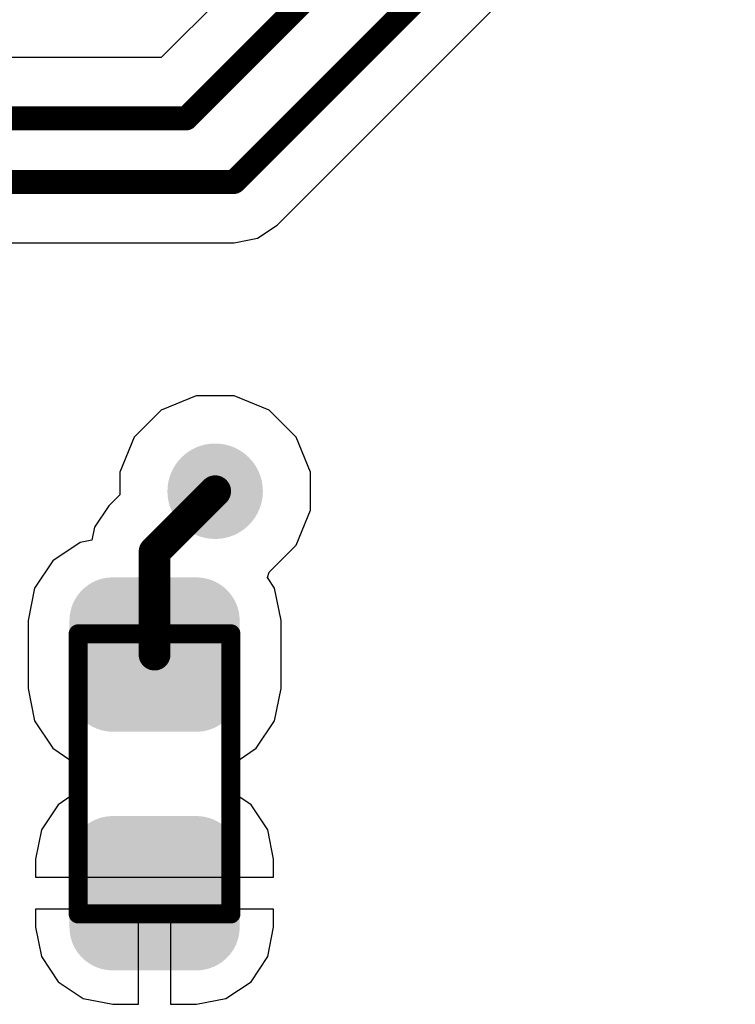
# Model space of a CAD drawing. Header units: inches. Extents: x 0 to 41, y 0 to 25.4.
# Tile 2 of 11: x 7.4 to 11.9, y 11.2 to 17.4. Entities that reach past the tile are written whole.
import ezdxf

# ---------------------------------------------------------------- set-up
doc = ezdxf.new("R2010")
doc.units = ezdxf.units.IN
for name, color, linetype in [('BOTTOM', 5, 'Continuous'), ('TOP', 1, 'Continuous'), ('Top Assembly', 56, 'Continuous'), ('Top Solder', 216, 'Continuous'), ('Via Holes', 16, 'Continuous')]:
    doc.layers.add(name, color=color, linetype=linetype)

# ---------------------------------------------------------------- blocks, each defined once
blk = doc.blocks.new('CAP_0603_2374')
at = {"layer": 'TOP'}
h = blk.add_hatch(color=1, dxfattribs=at)
edge = h.paths.add_edge_path()
edge.add_arc((-0.53685186, -0.2631490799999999), 0.22185122, 270, 360)
edge.add_line((-0.3150006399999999, -0.2631490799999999), (-0.3150006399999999, 0.26314908))
edge.add_arc((-0.53685186, 0.26314908), 0.22185122, 0, 90)
edge.add_line((-0.53685186, 0.4850003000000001), (-0.9631502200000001, 0.4850002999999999))
edge.add_arc((-0.9631502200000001, 0.2631490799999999), 0.22185122, 90, 180)
edge.add_line((-1.18500144, 0.2631490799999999), (-1.18500144, -0.26314908))
edge.add_arc((-0.9631502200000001, -0.26314908), 0.22185122, 180, 270)
edge.add_line((-0.9631502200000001, -0.4850003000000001), (-0.53685186, -0.4850002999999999))
h = blk.add_hatch(color=1, dxfattribs=at)
edge = h.paths.add_edge_path()
edge.add_arc((0.53685186, 0.26314908), 0.22185122, 90, 180)
edge.add_line((0.3150006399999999, 0.26314908), (0.3150006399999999, -0.26314908))
edge.add_arc((0.53685186, -0.26314908), 0.22185122, 180, 270)
edge.add_line((0.53685186, -0.4850002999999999), (0.9631502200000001, -0.4850002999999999))
edge.add_arc((0.9631502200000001, -0.26314908), 0.22185122, 270, 360)
edge.add_line((1.18500144, -0.26314908), (1.18500144, 0.26314908))
edge.add_arc((0.9631502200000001, 0.26314908), 0.22185122, 0, 90)
edge.add_line((0.9631502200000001, 0.4850002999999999), (0.53685186, 0.4850002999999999))
at = {"layer": 'Top Solder'}
h = blk.add_hatch(color=216, dxfattribs=at)
edge = h.paths.add_edge_path()
edge.add_arc((-0.53685186, -0.2631490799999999), 0.27185112, 270, 360)
edge.add_line((-0.26500074, -0.2631490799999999), (-0.26500074, 0.26314908))
edge.add_arc((-0.53685186, 0.26314908), 0.27185112, 0, 90)
edge.add_line((-0.53685186, 0.5350002), (-0.9631502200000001, 0.5350001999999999))
edge.add_arc((-0.9631502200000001, 0.2631490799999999), 0.27185112, 90, 180)
edge.add_line((-1.23500134, 0.26314908), (-1.23500134, -0.26314908))
edge.add_arc((-0.9631502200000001, -0.26314908), 0.27185112, 180, 270)
edge.add_line((-0.9631502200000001, -0.5350002), (-0.53685186, -0.5350001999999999))
h = blk.add_hatch(color=216, dxfattribs=at)
edge = h.paths.add_edge_path()
edge.add_arc((0.53685186, 0.26314908), 0.27185112, 90, 180)
edge.add_line((0.26500074, 0.26314908), (0.26500074, -0.2631490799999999))
edge.add_arc((0.53685186, -0.26314908), 0.27185112, 180, 270)
edge.add_line((0.53685186, -0.5350002), (0.9631502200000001, -0.5350002))
edge.add_arc((0.9631502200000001, -0.26314908), 0.27185112, 270, 360)
edge.add_line((1.23500134, -0.26314908), (1.23500134, 0.26314908))
edge.add_arc((0.9631502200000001, 0.26314908), 0.27185112, 0, 90)
edge.add_line((0.9631502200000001, 0.5350002), (0.53685186, 0.5350002))
at = {"layer": 'Top Assembly', "const_width": 0.11999976}
for points in [[(-0.88000078, -0.47999904), (-0.88000078, 0.47999904)], [(0.88000078, 0.47999904), (-0.88000078, 0.47999904)], [(0.88000078, -0.47999904), (0.88000078, 0.47999904)], [(0.88000078, -0.47999904), (-0.88000078, -0.47999904)]]:
    blk.add_lwpolyline(points, dxfattribs=at)
at = {"layer": 'Top Assembly', "const_width": 0.05999988}
for points in [[(-0.9100007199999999, 0.47999904, 1), (-0.8500008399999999, 0.47999904, 1)], [(-0.9100007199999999, 0.47999904, 1), (-0.8500008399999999, 0.47999904, 1)], [(0.8500008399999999, 0.47999904, 1), (0.9100007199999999, 0.47999904, 1)], [(0.8500008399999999, 0.47999904, 1), (0.9100007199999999, 0.47999904, 1)], [(-0.9100007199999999, -0.47999904, 1), (-0.8500008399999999, -0.47999904, 1)], [(-0.9100007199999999, -0.47999904, 1), (-0.8500008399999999, -0.47999904, 1)], [(0.8500008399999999, -0.47999904, 1), (0.9100007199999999, -0.47999904, 1)], [(0.8500008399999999, -0.47999904, 1), (0.9100007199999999, -0.47999904, 1)]]:
    blk.add_lwpolyline(points, format="xyb", close=True, dxfattribs=at)

msp = doc.modelspace()

# ---------------------------------------------------------------- hatches: boundary and pattern name
at = {"layer": 'BOTTOM'}
h = msp.add_hatch(color=5, dxfattribs=at)
edge = h.paths.add_edge_path()
edge.add_arc((8.580815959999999, 14.45643794), 0.2999994, 0, 360)
at = {"layer": 'TOP'}
h = msp.add_hatch(color=1, dxfattribs=at)
edge = h.paths.add_edge_path()
edge.add_arc((8.580815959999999, 14.45643794), 0.2999994, 0, 360)
at = {"layer": 'Via Holes'}
h = msp.add_hatch(color=7, dxfattribs=at)
edge = h.paths.add_edge_path()
edge.add_arc((8.580815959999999, 14.45643794), 0.1499997, 0, 360)

# ---------------------------------------------------------------- linework, layer by layer
at = {"layer": 'TOP'}
for p, q in [((11.42964186, 20.37035804), (8.2416269, 17.18234308)), ((8.97035798, 16.12964262), (12.15837294, 19.31765758)), ((8.2416269, 17.18234308), (6.399999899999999, 17.18234308)), ((8.846317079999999, 16.04675988), (8.97035798, 16.12964262)), ((8.700000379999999, 16.01765656), (8.846317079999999, 16.04675988)), ((6.658371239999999, 16.01765656), (8.700000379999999, 16.01765656)), ((8.46146898, 15.05643674), (8.24094364, 14.96509326)), ((8.70016294, 15.05643674), (8.46146898, 15.05643674)), ((8.92068828, 14.96509326), (8.70016294, 15.05643674)), ((8.24094364, 14.96509326), (8.07216064, 14.79631026)), ((9.08947128, 14.79631026), (8.92068828, 14.96509326)), ((8.07216064, 14.79631026), (7.98081716, 14.57578492)), ((9.180814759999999, 14.57578492), (9.08947128, 14.79631026)), ((7.98081716, 14.57578492), (7.98081716, 14.4332071)), ((9.180814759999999, 14.33709096), (9.180814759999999, 14.57578492)), ((7.98081716, 14.4332071), (7.911614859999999, 14.3640048)), ((7.911614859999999, 14.3640048), (7.82320762, 14.23169366)), ((9.08947128, 14.11656562), (9.180814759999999, 14.33709096)), ((7.82320762, 14.23169366), (7.806832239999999, 14.14937226)), ((7.7332332, 14.1347317), (7.560617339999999, 14.01939284)), ((7.806832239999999, 14.14937226), (7.7332332, 14.1347317)), ((8.920690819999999, 13.94778516), (9.08947128, 14.11656562)), ((7.560617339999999, 14.01939284), (7.44527848, 13.84677698)), ((8.91024126, 13.91334276), (8.920690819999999, 13.94778516)), ((8.9547192, 13.84677698), (8.91024126, 13.91334276)), ((7.44527848, 13.84677698), (7.40477564, 13.64316042)), ((8.995222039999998, 13.64316042), (8.9547192, 13.84677698)), ((7.40477564, 13.64316042), (7.40477564, 13.21686206)), ((8.995222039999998, 13.21686206), (8.995222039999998, 13.64316042)), ((7.40477564, 13.21686206), (7.44527848, 13.0132455)), ((8.9547192, 13.0132455), (8.995222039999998, 13.21686206)), ((7.44527848, 13.0132455), (7.560617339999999, 12.84062964)), ((8.83938034, 12.84062964), (8.9547192, 13.0132455)), ((7.560617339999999, 12.84062964), (7.674490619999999, 12.7645414)), ((8.72550706, 12.7645414), (8.83938034, 12.84062964)), ((7.674490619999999, 12.7645414), (7.683395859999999, 12.56473484)), ((8.71660182, 12.56473484), (8.72550706, 12.7645414)), ((7.683395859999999, 12.56473484), (7.67610352, 12.54123476)), ((8.723894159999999, 12.54123476), (8.71660182, 12.56473484)), ((7.67610352, 12.54123476), (7.59377958, 12.48622852)), ((8.806218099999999, 12.48622852), (8.723894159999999, 12.54123476)), ((7.59377958, 12.48622852), (7.48860834, 12.32882726)), ((8.91138934, 12.32882726), (8.806218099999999, 12.48622852)), ((7.48860834, 12.32882726), (7.45167674, 12.14315834)), ((8.94832094, 12.14315834), (8.91138934, 12.32882726)), ((7.45167674, 12.14315834), (7.45167674, 12.03000896)), ((8.94832094, 12.03000896), (8.94832094, 12.14315834)), ((7.45167674, 12.03000896), (8.199998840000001, 12.03000896)), ((8.199998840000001, 12.03000896), (8.94832094, 12.03000896)), ((8.09999904, 11.83000936), (7.45167674, 11.83000936)), ((7.45167674, 11.83000936), (7.45167674, 11.71685998)), ((8.09999904, 11.23168696), (8.09999904, 11.83000936)), ((8.94832094, 11.83000936), (8.29999864, 11.83000936)), ((8.29999864, 11.83000936), (8.29999864, 11.23168696)), ((8.94832094, 11.71685998), (8.94832094, 11.83000936)), ((7.45167674, 11.71685998), (7.48860834, 11.53119106)), ((8.91138934, 11.53119106), (8.94832094, 11.71685998)), ((7.48860834, 11.53119106), (7.59377958, 11.3737898)), ((8.806218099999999, 11.3737898), (8.91138934, 11.53119106)), ((7.59377958, 11.3737898), (7.75118084, 11.26861856)), ((8.648816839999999, 11.26861856), (8.806218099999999, 11.3737898)), ((7.75118084, 11.26861856), (7.936849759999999, 11.23168696)), ((8.463147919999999, 11.23168696), (8.648816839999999, 11.26861856)), ((7.936849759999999, 11.23168696), (8.09999904, 11.23168696)), ((8.29999864, 11.23168696), (8.463147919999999, 11.23168696))]:
    msp.add_line(p, q, dxfattribs=at)
for points, const_width in [([(8.39999844, 16.79999942), (11.69999946, 20.10000044)], 0.1499997), ([(8.700000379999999, 16.40000022), (12.0000014, 19.70000124)], 0.1499997), ([(6.399999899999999, 16.79999942), (8.39999844, 16.79999942)], 0.1499997), ([(6.4999997, 16.40000022), (8.700000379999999, 16.40000022)], 0.1499997), ([(8.199998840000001, 14.07562082), (8.580815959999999, 14.45643794)], 0.1999996), ([(8.199998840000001, 13.43001124), (8.199998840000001, 14.07562082)], 0.1999996)]:
    msp.add_lwpolyline(points, dxfattribs=dict(at, const_width=const_width))
for points, const_width in [([(8.36249788, 16.79999942, 1), (8.437498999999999, 16.79999942, 1)], 0.07499858), ([(8.36249788, 16.79999942, 1), (8.437498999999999, 16.79999942, 1)], 0.07499858), ([(8.662499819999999, 16.40000022, 1), (8.73750094, 16.40000022, 1)], 0.07499858), ([(8.662499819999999, 16.40000022, 1), (8.73750094, 16.40000022, 1)], 0.07499858), ([(8.53081606, 14.45643794, 1), (8.630815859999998, 14.45643794, 1)], 0.0999998), ([(8.14999894, 14.07562082, 1), (8.24999874, 14.07562082, 1)], 0.0999998), ([(8.14999894, 14.07562082, 1), (8.24999874, 14.07562082, 1)], 0.0999998), ([(8.14999894, 13.43001124, 1), (8.24999874, 13.43001124, 1)], 0.0999998)]:
    msp.add_lwpolyline(points, format="xyb", close=True, dxfattribs=dict(at, const_width=const_width))

# ---------------------------------------------------------------- block references
at = {"rotation": 270}
msp.add_blockref('CAP_0603_2374', (8.199998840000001, 12.6800102), dxfattribs=at)

doc.saveas('drawing.dxf')
